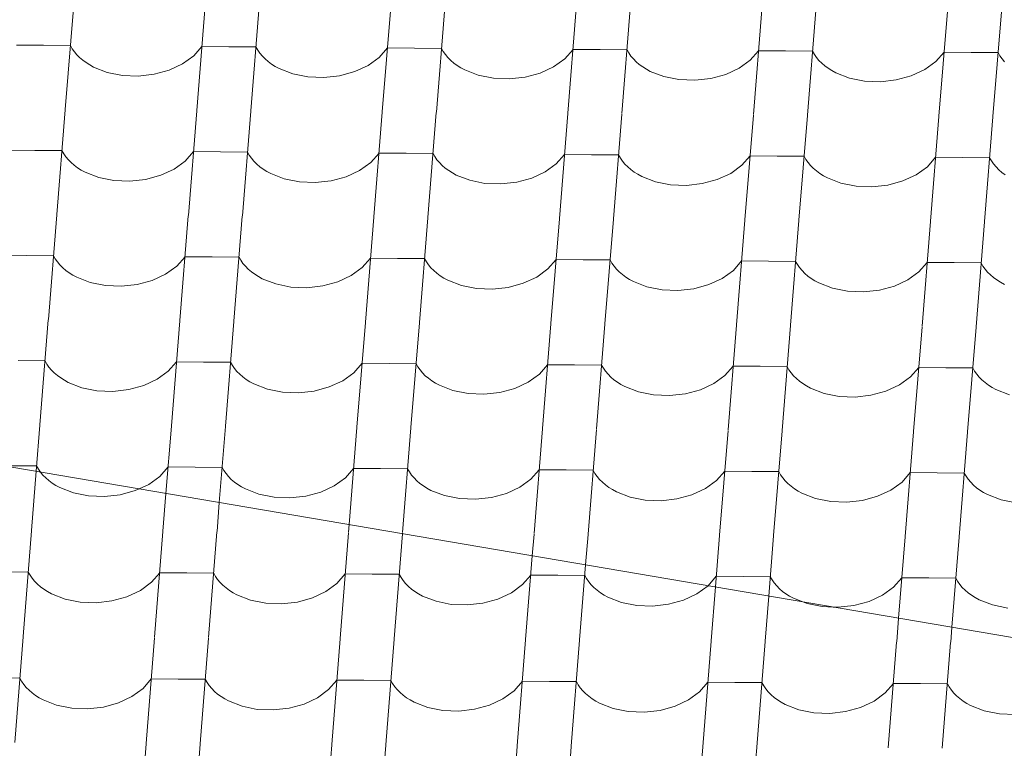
# Model space of a CAD drawing. Header units: millimetres. Extents: x -124639 to 133188, y -48358 to 76648.
# Tile 31 of 49: x 5947 to 6820, y 7769 to 8416. Entities that reach past the tile are written whole.
import ezdxf

# ---------------------------------------------------------------- set-up
doc = ezdxf.new("R2010")
doc.units = ezdxf.units.MM
doc.header["$MEASUREMENT"] = 0
doc.layers.add('Konstrukce - střechy a skořepiny', color=7, linetype='Continuous')
doc.layers.add('Výplně - Povrchové', color=7, linetype='Continuous')

# ---------------------------------------------------------------- blocks, each defined once
blk = doc.blocks.new('*X2')
at = {"layer": 'Výplně - Povrchové', "color": 7, "linetype": 'Continuous', "lineweight": 13}
for p, q in [((5994.49, 8429.22), (5987.02, 8336.28)), ((6111.2, 8428.33), (6103.73, 8335.38)), ((6159.14, 8427.96), (6151.66, 8335.02)), ((6275.85, 8427.07), (6268.37, 8334.12)), ((6323.78, 8426.7), (6316.3, 8333.75)), ((6440.49, 8425.8), (6433.02, 8332.86)), ((6488.42, 8425.44), (6480.95, 8332.49)), ((6605.14, 8424.54), (6597.66, 8331.6)), ((6653.07, 8424.18), (6645.59, 8331.23)), ((6769.78, 8423.28), (6762.31, 8330.34)), ((6817.71, 8422.91), (6810.24, 8329.97)), ((5967.61, 8393.14), (5943.64, 8393.33)), ((5991.57, 8392.96), (5967.61, 8393.14)), ((5991.57, 8392.96), (5993.17, 8390.15)), ((5993.17, 8390.15), (5995.07, 8387.42)), ((6100.96, 8383.71), (6108.29, 8392.07)), ((6132.25, 8391.88), (6108.29, 8392.07)), ((6156.22, 8391.7), (6132.25, 8391.88)), ((6156.22, 8391.7), (6157.81, 8388.88)), ((6157.81, 8388.88), (6159.71, 8386.16)), ((6265.6, 8382.44), (6272.93, 8390.8)), ((6296.9, 8390.62), (6272.93, 8390.8)), ((6320.86, 8390.44), (6296.9, 8390.62)), ((6320.86, 8390.44), (6322.46, 8387.62)), ((6430.25, 8381.18), (6437.58, 8389.54)), ((6461.54, 8389.36), (6437.58, 8389.54)), ((6485.51, 8389.18), (6461.54, 8389.36)), ((6485.51, 8389.18), (6487.1, 8386.36)), ((6594.89, 8379.92), (6602.22, 8388.28)), ((6626.19, 8388.1), (6602.22, 8388.28)), ((6650.15, 8387.91), (6626.19, 8388.1)), ((6650.15, 8387.91), (6651.75, 8385.1)), ((5995.07, 8387.42), (5997.26, 8384.81)), ((5997.26, 8384.81), (5999.74, 8382.32)), ((5999.74, 8382.32), (6002.48, 8379.96)), ((6002.48, 8379.96), (6005.49, 8377.75)), ((6091.09, 8376.58), (6100.96, 8383.71)), ((6159.71, 8386.16), (6161.91, 8383.55)), ((6161.91, 8383.55), (6164.38, 8381.06)), ((6164.38, 8381.06), (6167.13, 8378.7)), ((6255.73, 8375.32), (6265.6, 8382.44)), ((6322.46, 8387.62), (6324.36, 8384.9)), ((6324.36, 8384.9), (6326.55, 8382.29)), ((6326.55, 8382.29), (6329.03, 8379.8)), ((6329.03, 8379.8), (6331.77, 8377.44)), ((6420.38, 8374.06), (6430.25, 8381.18)), ((6487.1, 8386.36), (6489, 8383.64)), ((6489, 8383.64), (6491.2, 8381.03)), ((6491.2, 8381.03), (6493.67, 8378.54)), ((6585.02, 8372.8), (6594.89, 8379.92)), ((6651.75, 8385.1), (6653.65, 8382.38)), ((6653.65, 8382.38), (6655.84, 8379.77)), ((6655.84, 8379.77), (6658.32, 8377.27)), ((6759.54, 8378.66), (6766.87, 8387.02)), ((6790.83, 8386.84), (6766.87, 8387.02)), ((6814.8, 8386.65), (6790.83, 8386.84)), ((6814.8, 8386.65), (6816.39, 8383.84)), ((6816.39, 8383.84), (6818.29, 8381.12)), ((6818.29, 8381.12), (6820.49, 8378.5)), ((6005.49, 8377.75), (6008.73, 8375.7)), ((6008.73, 8375.7), (6012.19, 8373.82)), ((6012.19, 8373.82), (6024.24, 8369.14)), ((6065.85, 8367.43), (6079.18, 8371.07)), ((6079.18, 8371.07), (6091.09, 8376.58)), ((6167.13, 8378.7), (6170.13, 8376.49)), ((6170.13, 8376.49), (6173.37, 8374.44)), ((6173.37, 8374.44), (6176.84, 8372.56)), ((6176.84, 8372.56), (6188.89, 8367.88)), ((6243.83, 8369.8), (6255.73, 8375.32)), ((6331.77, 8377.44), (6334.78, 8375.23)), ((6334.78, 8375.23), (6338.02, 8373.18)), ((6338.02, 8373.18), (6341.48, 8371.3)), ((6341.48, 8371.3), (6353.53, 8366.62)), ((6408.47, 8368.54), (6420.38, 8374.06)), ((6493.67, 8378.54), (6496.42, 8376.18)), ((6496.42, 8376.18), (6499.42, 8373.97)), ((6499.42, 8373.97), (6502.66, 8371.92)), ((6502.66, 8371.92), (6506.13, 8370.04)), ((6573.12, 8367.28), (6585.02, 8372.8)), ((6658.32, 8377.27), (6661.06, 8374.92)), ((6661.06, 8374.92), (6664.07, 8372.71)), ((6664.07, 8372.71), (6667.31, 8370.66)), ((6667.31, 8370.66), (6670.77, 8368.78)), ((6737.76, 8366.02), (6749.67, 8371.54)), ((6749.67, 8371.54), (6759.54, 8378.66)), ((6024.24, 8369.14), (6037.66, 8366.44)), ((6037.66, 8366.44), (6051.77, 8365.86)), ((6051.77, 8365.86), (6065.85, 8367.43)), ((6188.89, 8367.88), (6202.31, 8365.18)), ((6202.31, 8365.18), (6216.42, 8364.6)), ((6216.42, 8364.6), (6230.5, 8366.17)), ((6230.5, 8366.17), (6243.83, 8369.8)), ((6353.53, 8366.62), (6366.95, 8363.92)), ((6366.95, 8363.92), (6381.06, 8363.34)), ((6381.06, 8363.34), (6395.14, 8364.91)), ((6395.14, 8364.91), (6408.47, 8368.54)), ((6506.13, 8370.04), (6518.18, 8365.36)), ((6518.18, 8365.36), (6531.6, 8362.66)), ((6531.6, 8362.66), (6545.71, 8362.08)), ((6545.71, 8362.08), (6559.79, 8363.64)), ((6559.79, 8363.64), (6573.12, 8367.28)), ((6670.77, 8368.78), (6682.82, 8364.1)), ((6682.82, 8364.1), (6696.24, 8361.4)), ((6710.35, 8360.82), (6724.43, 8362.38)), ((6724.43, 8362.38), (6737.76, 8366.02)), ((6696.24, 8361.4), (6710.35, 8360.82)), ((5986.99, 8335.94), (5979.51, 8243)), ((6103.7, 8335.05), (6096.23, 8242.1)), ((6151.63, 8334.68), (6144.16, 8241.73)), ((6268.35, 8333.79), (6260.87, 8240.84)), ((6316.28, 8333.42), (6308.8, 8240.47)), ((6432.99, 8332.52), (6425.52, 8239.58)), ((6480.92, 8332.16), (6473.45, 8239.21)), ((6597.64, 8331.26), (6590.16, 8238.32)), ((6645.57, 8330.89), (6638.09, 8237.95)), ((6762.28, 8330), (6754.81, 8237.06)), ((6810.21, 8329.63), (6802.74, 8236.69)), ((5960.11, 8299.86), (5936.14, 8300.05)), ((5984.07, 8299.68), (5960.11, 8299.86)), ((5984.07, 8299.68), (5985.67, 8296.86)), ((5985.67, 8296.86), (5987.57, 8294.14)), ((5987.57, 8294.14), (5989.76, 8291.53)), ((6093.45, 8290.43), (6100.78, 8298.78)), ((6124.75, 8298.6), (6100.78, 8298.78)), ((6148.72, 8298.42), (6124.75, 8298.6)), ((6148.72, 8298.42), (6150.31, 8295.6)), ((6150.31, 8295.6), (6152.21, 8292.88)), ((6152.21, 8292.88), (6154.4, 8290.27)), ((6258.1, 8289.16), (6265.43, 8297.52)), ((6289.4, 8297.34), (6265.43, 8297.52)), ((6313.36, 8297.16), (6289.4, 8297.34)), ((6313.36, 8297.16), (6314.96, 8294.34)), ((6314.96, 8294.34), (6316.86, 8291.62)), ((6422.74, 8287.9), (6430.07, 8296.26)), ((6454.04, 8296.08), (6430.07, 8296.26)), ((6478.01, 8295.89), (6454.04, 8296.08)), ((6478.01, 8295.89), (6479.6, 8293.08)), ((6479.6, 8293.08), (6481.5, 8290.36)), ((6587.39, 8286.64), (6594.72, 8295)), ((6618.69, 8294.82), (6594.72, 8295)), ((6642.65, 8294.63), (6618.69, 8294.82)), ((6642.65, 8294.63), (6644.25, 8291.82)), ((6644.25, 8291.82), (6646.15, 8289.1)), ((6752.03, 8285.38), (6759.36, 8293.74)), ((6783.33, 8293.55), (6759.36, 8293.74)), ((6807.3, 8293.37), (6783.33, 8293.55)), ((6807.3, 8293.37), (6808.89, 8290.56)), ((5989.76, 8291.53), (5992.24, 8289.04)), ((5992.24, 8289.04), (5994.98, 8286.68)), ((5994.98, 8286.68), (5997.98, 8284.47)), ((5997.98, 8284.47), (6001.23, 8282.42)), ((6071.68, 8277.78), (6083.59, 8283.3)), ((6083.59, 8283.3), (6093.45, 8290.43)), ((6154.4, 8290.27), (6156.88, 8287.78)), ((6156.88, 8287.78), (6159.63, 8285.42)), ((6159.63, 8285.42), (6162.63, 8283.21)), ((6162.63, 8283.21), (6165.87, 8281.16)), ((6248.23, 8282.04), (6258.1, 8289.16)), ((6316.86, 8291.62), (6319.05, 8289.01)), ((6319.05, 8289.01), (6321.53, 8286.52)), ((6321.53, 8286.52), (6324.27, 8284.16)), ((6324.27, 8284.16), (6327.27, 8281.95)), ((6412.88, 8280.78), (6422.74, 8287.9)), ((6481.5, 8290.36), (6483.69, 8287.75)), ((6483.69, 8287.75), (6486.17, 8285.25)), ((6486.17, 8285.25), (6488.92, 8282.9)), ((6577.52, 8279.52), (6587.39, 8286.64)), ((6646.15, 8289.1), (6648.34, 8286.48)), ((6648.34, 8286.48), (6650.82, 8283.99)), ((6650.82, 8283.99), (6653.56, 8281.64)), ((6742.17, 8278.26), (6752.03, 8285.38)), ((6808.89, 8290.56), (6810.79, 8287.84)), ((6810.79, 8287.84), (6812.98, 8285.22)), ((6812.98, 8285.22), (6815.46, 8282.73)), ((6001.23, 8282.42), (6004.69, 8280.54)), ((6004.69, 8280.54), (6016.74, 8275.86)), ((6016.74, 8275.86), (6030.16, 8273.16)), ((6058.35, 8274.15), (6071.68, 8277.78)), ((6165.87, 8281.16), (6169.34, 8279.28)), ((6169.34, 8279.28), (6181.38, 8274.6)), ((6181.38, 8274.6), (6194.81, 8271.9)), ((6223, 8272.89), (6236.33, 8276.52)), ((6236.33, 8276.52), (6248.23, 8282.04)), ((6327.27, 8281.95), (6330.52, 8279.9)), ((6330.52, 8279.9), (6333.98, 8278.02)), ((6333.98, 8278.02), (6346.03, 8273.34)), ((6387.64, 8271.63), (6400.97, 8275.26)), ((6400.97, 8275.26), (6412.88, 8280.78)), ((6488.92, 8282.9), (6491.92, 8280.69)), ((6491.92, 8280.69), (6495.16, 8278.64)), ((6495.16, 8278.64), (6498.63, 8276.76)), ((6498.63, 8276.76), (6510.67, 8272.08)), ((6565.62, 8274), (6577.52, 8279.52)), ((6653.56, 8281.64), (6656.56, 8279.43)), ((6656.56, 8279.43), (6659.81, 8277.38)), ((6659.81, 8277.38), (6663.27, 8275.5)), ((6663.27, 8275.5), (6675.32, 8270.81)), ((6730.26, 8272.74), (6742.17, 8278.26)), ((6815.46, 8282.73), (6818.21, 8280.38)), ((6818.21, 8280.38), (6821.21, 8278.17)), ((6030.16, 8273.16), (6044.27, 8272.58)), ((6044.27, 8272.58), (6058.35, 8274.15)), ((6194.81, 8271.9), (6208.92, 8271.32)), ((6208.92, 8271.32), (6223, 8272.89)), ((6346.03, 8273.34), (6359.45, 8270.64)), ((6359.45, 8270.64), (6373.56, 8270.06)), ((6373.56, 8270.06), (6387.64, 8271.63)), ((6510.67, 8272.08), (6524.1, 8269.38)), ((6524.1, 8269.38), (6538.21, 8268.8)), ((6538.21, 8268.8), (6552.29, 8270.36)), ((6552.29, 8270.36), (6565.62, 8274)), ((6675.32, 8270.81), (6688.74, 8268.12)), ((6688.74, 8268.12), (6702.85, 8267.53)), ((6702.85, 8267.53), (6716.93, 8269.1)), ((6716.93, 8269.1), (6730.26, 8272.74)), ((5979.49, 8242.66), (5972.01, 8149.71)), ((6096.2, 8241.77), (6088.72, 8148.82)), ((6144.13, 8241.4), (6136.66, 8148.45)), ((6260.84, 8240.5), (6253.37, 8147.56)), ((6308.78, 8240.14), (6301.3, 8147.19)), ((6425.49, 8239.24), (6418.01, 8146.3)), ((6473.42, 8238.88), (6465.95, 8145.93)), ((6590.13, 8237.98), (6582.66, 8145.04)), ((6638.07, 8237.61), (6630.59, 8144.67)), ((6754.78, 8236.72), (6747.3, 8143.77)), ((6802.71, 8236.35), (6795.24, 8143.41)), ((5952.6, 8206.58), (5928.64, 8206.77)), ((5976.57, 8206.4), (5952.6, 8206.58)), ((5976.57, 8206.4), (5978.16, 8203.58)), ((6085.95, 8197.14), (6093.28, 8205.5)), ((6117.25, 8205.32), (6093.28, 8205.5)), ((6141.21, 8205.14), (6117.25, 8205.32)), ((6141.21, 8205.14), (6142.81, 8202.32)), ((5978.16, 8203.58), (5980.06, 8200.86)), ((5980.06, 8200.86), (5982.26, 8198.25)), ((5982.26, 8198.25), (5984.73, 8195.76)), ((5984.73, 8195.76), (5987.48, 8193.4)), ((6076.08, 8190.02), (6085.95, 8197.14)), ((6142.81, 8202.32), (6144.71, 8199.6)), ((6144.71, 8199.6), (6146.9, 8196.99)), ((6146.9, 8196.99), (6149.38, 8194.5)), ((6240.73, 8188.76), (6250.6, 8195.88)), ((6250.6, 8195.88), (6257.93, 8204.24)), ((6281.89, 8204.06), (6257.93, 8204.24)), ((6305.86, 8203.87), (6281.89, 8204.06)), ((6305.86, 8203.87), (6307.45, 8201.06)), ((6307.45, 8201.06), (6309.35, 8198.34)), ((6309.35, 8198.34), (6311.55, 8195.73)), ((6311.55, 8195.73), (6314.02, 8193.24)), ((6415.24, 8194.62), (6422.57, 8202.98)), ((6446.54, 8202.8), (6422.57, 8202.98)), ((6470.5, 8202.61), (6446.54, 8202.8)), ((6470.5, 8202.61), (6472.1, 8199.8)), ((6472.1, 8199.8), (6474, 8197.08)), ((6474, 8197.08), (6476.19, 8194.46)), ((6579.89, 8193.36), (6587.22, 8201.72)), ((6611.18, 8201.54), (6587.22, 8201.72)), ((6635.15, 8201.35), (6611.18, 8201.54)), ((6635.15, 8201.35), (6636.74, 8198.54)), ((6636.74, 8198.54), (6638.64, 8195.82)), ((6638.64, 8195.82), (6640.84, 8193.2)), ((6744.53, 8192.1), (6751.86, 8200.46)), ((6775.83, 8200.27), (6751.86, 8200.46)), ((6799.79, 8200.09), (6775.83, 8200.27)), ((6799.79, 8200.09), (6801.39, 8197.28)), ((6801.39, 8197.28), (6803.29, 8194.55)), ((5987.48, 8193.4), (5990.48, 8191.19)), ((5990.48, 8191.19), (5993.72, 8189.14)), ((5993.72, 8189.14), (5997.19, 8187.26)), ((5997.19, 8187.26), (6009.24, 8182.58)), ((6064.18, 8184.5), (6076.08, 8190.02)), ((6149.38, 8194.5), (6152.13, 8192.14)), ((6152.13, 8192.14), (6155.13, 8189.93)), ((6155.13, 8189.93), (6158.37, 8187.88)), ((6158.37, 8187.88), (6161.83, 8186)), ((6228.83, 8183.24), (6240.73, 8188.76)), ((6314.02, 8193.24), (6316.77, 8190.88)), ((6316.77, 8190.88), (6319.77, 8188.67)), ((6319.77, 8188.67), (6323.01, 8186.62)), ((6393.47, 8181.98), (6405.37, 8187.5)), ((6405.37, 8187.5), (6415.24, 8194.62)), ((6476.19, 8194.46), (6478.67, 8191.97)), ((6478.67, 8191.97), (6481.42, 8189.62)), ((6481.42, 8189.62), (6484.42, 8187.41)), ((6484.42, 8187.41), (6487.66, 8185.36)), ((6570.02, 8186.24), (6579.89, 8193.36)), ((6640.84, 8193.2), (6643.31, 8190.71)), ((6643.31, 8190.71), (6646.06, 8188.36)), ((6646.06, 8188.36), (6649.06, 8186.15)), ((6734.66, 8184.98), (6744.53, 8192.1)), ((6803.29, 8194.55), (6805.48, 8191.94)), ((6805.48, 8191.94), (6807.96, 8189.45)), ((6807.96, 8189.45), (6810.7, 8187.09)), ((6810.7, 8187.09), (6813.71, 8184.88)), ((6009.24, 8182.58), (6022.66, 8179.88)), ((6022.66, 8179.88), (6036.77, 8179.3)), ((6036.77, 8179.3), (6050.85, 8180.87)), ((6050.85, 8180.87), (6064.18, 8184.5)), ((6161.83, 8186), (6173.88, 8181.32)), ((6173.88, 8181.32), (6187.3, 8178.62)), ((6187.3, 8178.62), (6201.41, 8178.04)), ((6201.41, 8178.04), (6215.49, 8179.61)), ((6215.49, 8179.61), (6228.83, 8183.24)), ((6323.01, 8186.62), (6326.48, 8184.74)), ((6326.48, 8184.74), (6338.53, 8180.06)), ((6338.53, 8180.06), (6351.95, 8177.36)), ((6366.06, 8176.78), (6380.14, 8178.34)), ((6380.14, 8178.34), (6393.47, 8181.98)), ((6487.66, 8185.36), (6491.12, 8183.48)), ((6491.12, 8183.48), (6503.17, 8178.8)), ((6503.17, 8178.8), (6516.59, 8176.1)), ((6544.78, 8177.08), (6558.12, 8180.72)), ((6558.12, 8180.72), (6570.02, 8186.24)), ((6649.06, 8186.15), (6652.3, 8184.1)), ((6652.3, 8184.1), (6655.77, 8182.21)), ((6655.77, 8182.21), (6667.82, 8177.53)), ((6709.43, 8175.82), (6722.76, 8179.46)), ((6722.76, 8179.46), (6734.66, 8184.98)), ((6813.71, 8184.88), (6816.95, 8182.83)), ((6816.95, 8182.83), (6820.41, 8180.95)), ((6351.95, 8177.36), (6366.06, 8176.78)), ((6516.59, 8176.1), (6530.7, 8175.52)), ((6530.7, 8175.52), (6544.78, 8177.08)), ((6667.82, 8177.53), (6681.24, 8174.83)), ((6681.24, 8174.83), (6695.35, 8174.25)), ((6695.35, 8174.25), (6709.43, 8175.82)), ((5971.98, 8149.38), (5964.51, 8056.43)), ((6088.7, 8148.49), (6081.22, 8055.54)), ((6136.63, 8148.12), (6129.15, 8055.17)), ((6253.34, 8147.22), (6245.87, 8054.28)), ((6301.27, 8146.86), (6293.8, 8053.91)), ((6417.99, 8145.96), (6410.51, 8053.02)), ((6465.92, 8145.59), (6458.44, 8052.65)), ((6582.63, 8144.7), (6575.16, 8051.75)), ((6630.56, 8144.33), (6623.09, 8051.39)), ((6747.28, 8143.44), (6739.8, 8050.49)), ((6795.21, 8143.07), (6787.73, 8050.13)), ((5969.07, 8113.12), (5945.1, 8113.3)), ((5969.07, 8113.12), (5970.66, 8110.3)), ((5970.66, 8110.3), (5972.56, 8107.58)), ((6078.45, 8103.86), (6085.78, 8112.22)), ((6109.75, 8112.04), (6085.78, 8112.22)), ((6133.71, 8111.86), (6109.75, 8112.04)), ((6133.71, 8111.86), (6135.31, 8109.04)), ((6135.31, 8109.04), (6137.21, 8106.32)), ((6243.1, 8102.6), (6250.43, 8110.96)), ((6274.39, 8110.78), (6250.43, 8110.96)), ((6298.36, 8110.59), (6274.39, 8110.78)), ((6298.36, 8110.59), (6299.95, 8107.78)), ((6407.74, 8101.34), (6415.07, 8109.7)), ((6439.04, 8109.52), (6415.07, 8109.7)), ((6463, 8109.33), (6439.04, 8109.52)), ((6463, 8109.33), (6464.6, 8106.52)), ((6572.38, 8100.08), (6579.71, 8108.44)), ((6603.68, 8108.25), (6579.71, 8108.44)), ((5972.56, 8107.58), (5974.76, 8104.97)), ((5974.76, 8104.97), (5977.23, 8102.48)), ((5977.23, 8102.48), (5979.98, 8100.12)), ((5979.98, 8100.12), (5982.98, 8097.91)), ((6068.58, 8096.74), (6078.45, 8103.86)), ((6137.21, 8106.32), (6139.4, 8103.71)), ((6139.4, 8103.71), (6141.88, 8101.22)), ((6141.88, 8101.22), (6144.62, 8098.86)), ((6233.23, 8095.48), (6243.1, 8102.6)), ((6299.95, 8107.78), (6301.85, 8105.06)), ((6301.85, 8105.06), (6304.04, 8102.45)), ((6304.04, 8102.45), (6306.52, 8099.95)), ((6306.52, 8099.95), (6309.27, 8097.6)), ((6397.87, 8094.22), (6407.74, 8101.34)), ((6464.6, 8106.52), (6466.5, 8103.8)), ((6466.5, 8103.8), (6468.69, 8101.18)), ((6468.69, 8101.18), (6471.17, 8098.69)), ((6562.52, 8092.96), (6572.38, 8100.08)), ((6627.65, 8108.07), (6603.68, 8108.25)), ((6627.65, 8108.07), (6629.24, 8105.26)), ((6629.24, 8105.26), (6631.14, 8102.54)), ((6631.14, 8102.54), (6633.33, 8099.92)), ((6633.33, 8099.92), (6635.81, 8097.43)), ((6737.03, 8098.82), (6744.36, 8107.18)), ((6768.33, 8106.99), (6744.36, 8107.18)), ((6792.29, 8106.81), (6768.33, 8106.99)), ((6792.29, 8106.81), (6793.89, 8103.99)), ((6793.89, 8103.99), (6795.79, 8101.27)), ((6795.79, 8101.27), (6797.98, 8098.66)), ((5982.98, 8097.91), (5986.22, 8095.86)), ((5986.22, 8095.86), (5989.69, 8093.98)), ((5989.69, 8093.98), (6001.74, 8089.3)), ((6043.35, 8087.59), (6056.68, 8091.22)), ((6056.68, 8091.22), (6068.58, 8096.74)), ((6144.62, 8098.86), (6147.63, 8096.65)), ((6147.63, 8096.65), (6150.87, 8094.6)), ((6150.87, 8094.6), (6154.33, 8092.72)), ((6154.33, 8092.72), (6166.38, 8088.04)), ((6221.32, 8089.96), (6233.23, 8095.48)), ((6309.27, 8097.6), (6312.27, 8095.39)), ((6312.27, 8095.39), (6315.51, 8093.34)), ((6315.51, 8093.34), (6318.98, 8091.46)), ((6318.98, 8091.46), (6331.02, 8086.78)), ((6385.97, 8088.7), (6397.87, 8094.22)), ((6471.17, 8098.69), (6473.91, 8096.34)), ((6473.91, 8096.34), (6476.92, 8094.13)), ((6476.92, 8094.13), (6480.16, 8092.08)), ((6480.16, 8092.08), (6483.62, 8090.2)), ((6550.61, 8087.44), (6562.52, 8092.96)), ((6635.81, 8097.43), (6638.56, 8095.07)), ((6638.56, 8095.07), (6641.56, 8092.87)), ((6641.56, 8092.87), (6644.8, 8090.81)), ((6715.26, 8086.18), (6727.16, 8091.7)), ((6727.16, 8091.7), (6737.03, 8098.82)), ((6797.98, 8098.66), (6800.46, 8096.17)), ((6800.46, 8096.17), (6803.2, 8093.81)), ((6803.2, 8093.81), (6806.2, 8091.6)), ((6806.2, 8091.6), (6809.45, 8089.55)), ((6001.74, 8089.3), (6015.16, 8086.6)), ((6015.16, 8086.6), (6029.27, 8086.02)), ((6029.27, 8086.02), (6043.35, 8087.59)), ((6166.38, 8088.04), (6179.8, 8085.34)), ((6179.8, 8085.34), (6193.91, 8084.76)), ((6193.91, 8084.76), (6207.99, 8086.33)), ((6207.99, 8086.33), (6221.32, 8089.96)), ((6331.02, 8086.78), (6344.45, 8084.08)), ((6344.45, 8084.08), (6358.56, 8083.5)), ((6358.56, 8083.5), (6372.64, 8085.06)), ((6372.64, 8085.06), (6385.97, 8088.7)), ((6483.62, 8090.2), (6495.67, 8085.51)), ((6495.67, 8085.51), (6509.09, 8082.81)), ((6509.09, 8082.81), (6523.2, 8082.23)), ((6523.2, 8082.23), (6537.28, 8083.8)), ((6537.28, 8083.8), (6550.61, 8087.44)), ((6644.8, 8090.81), (6648.27, 8088.93)), ((6648.27, 8088.93), (6660.31, 8084.25)), ((6660.31, 8084.25), (6673.74, 8081.55)), ((6687.85, 8080.97), (6701.93, 8082.54)), ((6701.93, 8082.54), (6715.26, 8086.18)), ((6809.45, 8089.55), (6812.91, 8087.67)), ((6812.91, 8087.67), (6824.96, 8082.99)), ((6673.74, 8081.55), (6687.85, 8080.97)), ((5964.48, 8056.1), (5961.18, 8015.08)), ((6081.19, 8055.2), (6076.39, 7995.46)), ((6129.13, 8054.84), (6123.7, 7987.4)), ((6245.84, 8053.94), (6238.91, 7967.77)), ((6293.77, 8053.58), (6286.3, 7960.63)), ((6410.48, 8052.68), (6403.01, 7959.74)), ((6458.42, 8052.31), (6450.94, 7959.37)), ((6575.13, 8051.42), (6567.65, 7958.47)), ((6623.06, 8051.05), (6615.59, 7958.11)), ((6739.77, 8050.16), (6732.3, 7957.21)), ((6787.71, 8049.79), (6780.23, 7956.85)), ((5961.57, 8019.84), (5937.6, 8020.02)), ((5961.57, 8019.84), (5963.16, 8017.02)), ((5963.16, 8017.02), (5964.96, 8014.44)), ((6070.95, 8010.58), (6078.28, 8018.94)), ((6102.24, 8018.76), (6078.28, 8018.94)), ((6126.21, 8018.57), (6102.24, 8018.76)), ((6126.21, 8018.57), (6127.8, 8015.76)), ((6127.8, 8015.76), (6129.7, 8013.04)), ((6129.7, 8013.04), (6131.9, 8010.43)), ((6235.59, 8009.32), (6242.92, 8017.68)), ((6266.89, 8017.5), (6242.92, 8017.68)), ((6290.85, 8017.31), (6266.89, 8017.5)), ((6290.85, 8017.31), (6292.45, 8014.5)), ((6292.45, 8014.5), (6294.35, 8011.78)), ((6400.24, 8008.06), (6407.57, 8016.42)), ((6431.53, 8016.24), (6407.57, 8016.42)), ((6455.5, 8016.05), (6431.53, 8016.24)), ((6455.5, 8016.05), (6457.09, 8013.24)), ((6457.09, 8013.24), (6458.99, 8010.52)), ((6564.88, 8006.8), (6572.21, 8015.16)), ((6596.18, 8014.97), (6572.21, 8015.16)), ((6620.14, 8014.79), (6596.18, 8014.97)), ((6620.14, 8014.79), (6621.74, 8011.98)), ((6729.53, 8005.54), (6736.86, 8013.9)), ((6760.82, 8013.71), (6736.86, 8013.9)), ((6784.79, 8013.53), (6760.82, 8013.71)), ((6784.79, 8013.53), (6786.38, 8010.71)), ((6052.57, 7999.52), (6061.08, 8003.46)), ((6061.08, 8003.46), (6070.95, 8010.58)), ((6131.9, 8010.43), (6134.37, 8007.94)), ((6134.37, 8007.94), (6137.12, 8005.58)), ((6137.12, 8005.58), (6140.12, 8003.37)), ((6225.72, 8002.2), (6235.59, 8009.32)), ((6294.35, 8011.78), (6296.54, 8009.16)), ((6296.54, 8009.16), (6299.02, 8006.67)), ((6299.02, 8006.67), (6301.77, 8004.32)), ((6301.77, 8004.32), (6304.77, 8002.11)), ((6390.37, 8000.94), (6400.24, 8008.06)), ((6458.99, 8010.52), (6461.19, 8007.9)), ((6461.19, 8007.9), (6463.66, 8005.41)), ((6463.66, 8005.41), (6466.41, 8003.06)), ((6555.01, 7999.68), (6564.88, 8006.8)), ((6621.74, 8011.98), (6623.64, 8009.25)), ((6623.64, 8009.25), (6625.83, 8006.64)), ((6625.83, 8006.64), (6628.31, 8004.15)), ((6628.31, 8004.15), (6631.06, 8001.79)), ((6719.66, 7998.42), (6729.53, 8005.54)), ((6786.38, 8010.71), (6788.28, 8007.99)), ((6788.28, 8007.99), (6790.48, 8005.38)), ((6790.48, 8005.38), (6792.95, 8002.89)), ((6140.12, 8003.37), (6143.37, 8001.32)), ((6143.37, 8001.32), (6146.83, 7999.44)), ((6146.83, 7999.44), (6158.88, 7994.76)), ((6158.88, 7994.76), (6172.3, 7992.06)), ((6200.49, 7993.04), (6213.82, 7996.68)), ((6213.82, 7996.68), (6225.72, 8002.2)), ((6304.77, 8002.11), (6308.01, 8000.06)), ((6308.01, 8000.06), (6311.47, 7998.18)), ((6311.47, 7998.18), (6323.52, 7993.5)), ((6365.13, 7991.78), (6378.47, 7995.42)), ((6378.47, 7995.42), (6390.37, 8000.94)), ((6466.41, 8003.06), (6469.41, 8000.85)), ((6469.41, 8000.85), (6472.65, 7998.8)), ((6472.65, 7998.8), (6476.12, 7996.91)), ((6476.12, 7996.91), (6488.17, 7992.23)), ((6543.11, 7994.16), (6555.01, 7999.68)), ((6631.06, 8001.79), (6634.06, 7999.58)), ((6634.06, 7999.58), (6637.3, 7997.53)), ((6637.3, 7997.53), (6640.76, 7995.65)), ((6640.76, 7995.65), (6652.81, 7990.97)), ((6707.76, 7992.9), (6719.66, 7998.42)), ((6792.95, 8002.89), (6795.7, 8000.53)), ((6795.7, 8000.53), (6798.7, 7998.32)), ((6798.7, 7998.32), (6801.94, 7996.27)), ((6801.94, 7996.27), (6805.41, 7994.39)), ((6172.3, 7992.06), (6186.41, 7991.48)), ((6186.41, 7991.48), (6200.49, 7993.04)), ((6323.52, 7993.5), (6336.94, 7990.8)), ((6336.94, 7990.8), (6351.05, 7990.21)), ((6351.05, 7990.21), (6365.13, 7991.78)), ((6488.17, 7992.23), (6501.59, 7989.53)), ((6501.59, 7989.53), (6515.7, 7988.95)), ((6515.7, 7988.95), (6529.78, 7990.52)), ((6529.78, 7990.52), (6543.11, 7994.16)), ((6652.81, 7990.97), (6666.23, 7988.27)), ((6666.23, 7988.27), (6680.34, 7987.69)), ((6680.34, 7987.69), (6694.42, 7989.26)), ((6694.42, 7989.26), (6707.76, 7992.9)), ((6805.41, 7994.39), (6817.46, 7989.71)), ((6817.46, 7989.71), (6830.88, 7987.01)), ((6286.27, 7960.29), (6286.22, 7959.71)), ((6402.98, 7959.4), (6401.43, 7940.09)), ((6450.91, 7959.03), (6448.74, 7932.03)), ((6567.63, 7958.14), (6563.95, 7912.4)), ((6615.56, 7957.77), (6611.26, 7904.34)), ((6732.27, 7956.88), (6726.47, 7884.71)), ((6780.2, 7956.51), (6773.78, 7876.65)), ((6564.71, 7921.88), (6557.38, 7913.52)), ((6588.68, 7921.69), (6564.71, 7921.88)), ((6612.64, 7921.51), (6588.68, 7921.69)), ((6612.64, 7921.51), (6614.24, 7918.69)), ((6614.24, 7918.69), (6616.14, 7915.97)), ((6722.03, 7912.26), (6729.36, 7920.61)), ((6753.32, 7920.43), (6729.36, 7920.61)), ((6777.29, 7920.25), (6753.32, 7920.43)), ((6777.29, 7920.25), (6778.88, 7917.43)), ((6778.88, 7917.43), (6780.78, 7914.71)), ((6616.14, 7915.97), (6618.33, 7913.36)), ((6618.33, 7913.36), (6620.81, 7910.87)), ((6620.81, 7910.87), (6623.55, 7908.51)), ((6623.55, 7908.51), (6626.56, 7906.3)), ((6712.16, 7905.13), (6722.03, 7912.26)), ((6780.78, 7914.71), (6782.98, 7912.1)), ((6782.98, 7912.1), (6785.45, 7909.61)), ((6785.45, 7909.61), (6788.2, 7907.25)), ((6626.56, 7906.3), (6629.8, 7904.25)), ((6629.8, 7904.25), (6633.26, 7902.37)), ((6633.26, 7902.37), (6641.42, 7899.2)), ((6686.92, 7895.98), (6700.25, 7899.61)), ((6700.25, 7899.61), (6712.16, 7905.13)), ((6788.2, 7907.25), (6791.2, 7905.04)), ((6791.2, 7905.04), (6794.44, 7902.99)), ((6794.44, 7902.99), (6797.91, 7901.11)), ((6797.91, 7901.11), (6809.96, 7896.43)), ((6668.5, 7894.59), (6672.84, 7894.41)), ((6672.84, 7894.41), (6686.92, 7895.98)), ((6809.96, 7896.43), (6823.38, 7893.73))]:
    blk.add_line(p, q, dxfattribs=at)
blk = doc.blocks.new('výplň_1_1', base_point=(0, 0))
at = {"layer": 'Výplně - Povrchové', "color": 7, "linetype": 'Continuous', "lineweight": 13}
blk.add_blockref('*X2', (0, 0), dxfattribs=at)
blk = doc.blocks.new('*X4')
at = {"layer": 'Výplně - Povrchové', "color": 7, "linetype": 'Continuous', "lineweight": 13}
for p, q in [((5961.18, 8015.08), (5957.04, 7962.65)), ((5964.96, 8014.44), (5965.06, 8014.3)), ((5965.06, 8014.3), (5967.25, 8011.67)), ((5967.25, 8011.67), (5969.73, 8009.15)), ((5969.73, 8009.15), (5972.48, 8006.78)), ((5972.48, 8006.78), (5975.48, 8004.55)), ((5975.48, 8004.55), (5978.73, 8002.49)), ((5978.73, 8002.49), (5982.19, 8000.6)), ((5982.19, 8000.6), (5994.24, 7995.89)), ((5994.24, 7995.89), (6007.66, 7993.19)), ((6035.85, 7994.23), (6049.18, 7997.92)), ((6049.18, 7997.92), (6052.57, 7999.52)), ((6076.39, 7995.46), (6073.74, 7961.94)), ((6007.66, 7993.19), (6021.77, 7992.62)), ((6021.77, 7992.62), (6035.85, 7994.23)), ((6123.7, 7987.4), (6121.67, 7961.65)), ((5957.01, 7962.31), (5949.6, 7868.47)), ((6073.71, 7961.6), (6066.3, 7867.76)), ((6121.64, 7961.31), (6114.22, 7867.47)), ((6238.34, 7960.59), (6230.93, 7866.75)), ((6238.91, 7967.77), (6238.37, 7960.93)), ((6286.22, 7959.71), (6278.85, 7866.46)), ((6401.43, 7940.09), (6395.55, 7865.75)), ((5954.12, 7925.7), (5930.16, 7925.85)), ((5954.12, 7925.7), (5955.72, 7922.86)), ((6063.5, 7916.54), (6070.82, 7924.99)), ((6094.78, 7924.84), (6070.82, 7924.99)), ((6118.75, 7924.7), (6094.78, 7924.84)), ((6448.74, 7932.03), (6443.48, 7865.45)), ((5955.72, 7922.86), (5957.62, 7920.12)), ((5957.62, 7920.12), (5959.81, 7917.49)), ((5959.81, 7917.49), (5962.29, 7914.98)), ((6053.63, 7909.33), (6063.5, 7916.54)), ((6118.75, 7924.7), (6120.34, 7921.86)), ((6120.34, 7921.86), (6122.24, 7919.11)), ((6122.24, 7919.11), (6124.44, 7916.48)), ((6124.44, 7916.48), (6126.92, 7913.97)), ((6228.12, 7915.53), (6235.45, 7923.98)), ((6259.41, 7923.84), (6235.45, 7923.98)), ((6283.38, 7923.69), (6259.41, 7923.84)), ((6283.38, 7923.69), (6284.97, 7920.85)), ((6284.97, 7920.85), (6286.87, 7918.11)), ((6286.87, 7918.11), (6289.07, 7915.47)), ((6392.75, 7914.52), (6400.08, 7922.97)), ((6424.04, 7922.83), (6400.08, 7922.97)), ((6448, 7922.68), (6424.04, 7922.83)), ((6448, 7922.68), (6449.6, 7919.84)), ((6449.6, 7919.84), (6451.5, 7917.1)), ((6451.5, 7917.1), (6453.7, 7914.46)), ((5962.29, 7914.98), (5965.04, 7912.6)), ((5965.04, 7912.6), (5968.04, 7910.38)), ((5968.04, 7910.38), (5971.28, 7908.31)), ((5971.28, 7908.31), (5974.75, 7906.42)), ((6041.73, 7903.74), (6053.63, 7909.33)), ((6126.92, 7913.97), (6129.67, 7911.59)), ((6129.67, 7911.59), (6132.67, 7909.37)), ((6132.67, 7909.37), (6135.91, 7907.3)), ((6206.36, 7902.74), (6218.26, 7908.33)), ((6218.26, 7908.33), (6228.12, 7915.53)), ((6289.07, 7915.47), (6291.55, 7912.96)), ((6291.55, 7912.96), (6294.29, 7910.59)), ((6294.29, 7910.59), (6297.3, 7908.36)), ((6297.3, 7908.36), (6300.54, 7906.3)), ((6382.89, 7907.32), (6392.75, 7914.52)), ((6453.7, 7914.46), (6456.17, 7911.95)), ((6456.17, 7911.95), (6458.92, 7909.58)), ((6458.92, 7909.58), (6461.92, 7907.35)), ((6461.92, 7907.35), (6465.17, 7905.29)), ((6547.52, 7906.31), (6557.38, 7913.52)), ((6563.95, 7912.4), (6560.18, 7864.74)), ((5974.75, 7906.42), (5986.8, 7901.71)), ((5986.8, 7901.71), (6000.22, 7899.01)), ((6000.22, 7899.01), (6014.33, 7898.44)), ((6014.33, 7898.44), (6028.41, 7900.05)), ((6028.41, 7900.05), (6041.73, 7903.74)), ((6135.91, 7907.3), (6139.38, 7905.41)), ((6139.38, 7905.41), (6151.43, 7900.7)), ((6151.43, 7900.7), (6164.85, 7898)), ((6178.96, 7897.44), (6193.03, 7899.04)), ((6193.03, 7899.04), (6206.36, 7902.74)), ((6300.54, 7906.3), (6304, 7904.4)), ((6304, 7904.4), (6316.05, 7899.7)), ((6316.05, 7899.7), (6329.48, 7896.99)), ((6357.66, 7898.04), (6370.99, 7901.73)), ((6370.99, 7901.73), (6382.89, 7907.32)), ((6465.17, 7905.29), (6468.63, 7903.4)), ((6468.63, 7903.4), (6480.68, 7898.69)), ((6480.68, 7898.69), (6494.1, 7895.99)), ((6522.29, 7897.03), (6535.62, 7900.72)), ((6535.62, 7900.72), (6547.52, 7906.31)), ((6611.26, 7904.34), (6608.11, 7864.45)), ((6641.42, 7899.2), (6645.31, 7897.68)), ((6164.85, 7898), (6178.96, 7897.44)), ((6329.48, 7896.99), (6343.59, 7896.43)), ((6343.59, 7896.43), (6357.66, 7898.04)), ((6494.1, 7895.99), (6508.21, 7895.42)), ((6508.21, 7895.42), (6522.29, 7897.03)), ((6645.31, 7897.68), (6658.73, 7894.98)), ((6658.73, 7894.98), (6668.5, 7894.59)), ((6726.47, 7884.71), (6724.81, 7863.73)), ((6773.78, 7876.65), (6772.74, 7863.44)), ((5949.57, 7868.14), (5942.15, 7774.29)), ((6066.27, 7867.42), (6058.85, 7773.58)), ((6114.2, 7867.13), (6106.78, 7773.29)), ((6230.9, 7866.41), (6223.48, 7772.57)), ((6278.83, 7866.12), (6271.41, 7772.28)), ((6395.53, 7865.41), (6388.11, 7771.57)), ((6443.45, 7865.11), (6436.04, 7771.27)), ((6560.15, 7864.4), (6552.74, 7770.56)), ((6608.08, 7864.11), (6600.67, 7770.27)), ((6724.78, 7863.39), (6717.37, 7769.55)), ((6772.71, 7863.1), (6765.29, 7769.26)), ((5946.68, 7831.52), (5922.71, 7831.67)), ((5946.68, 7831.52), (5948.27, 7828.69)), ((6056.05, 7822.36), (6063.38, 7830.81)), ((6087.34, 7830.66), (6063.38, 7830.81)), ((6111.3, 7830.52), (6087.34, 7830.66)), ((6111.3, 7830.52), (6112.9, 7827.68)), ((6220.68, 7821.35), (6228, 7829.8)), ((6251.97, 7829.66), (6228, 7829.8)), ((6275.93, 7829.51), (6251.97, 7829.66)), ((6275.93, 7829.51), (6277.53, 7826.67)), ((6385.31, 7820.34), (6392.63, 7828.8)), ((6416.6, 7828.65), (6392.63, 7828.8)), ((5948.27, 7828.69), (5950.17, 7825.94)), ((5950.17, 7825.94), (5952.37, 7823.31)), ((5952.37, 7823.31), (5954.85, 7820.8)), ((5954.85, 7820.8), (5957.59, 7818.42)), ((6046.19, 7815.15), (6056.05, 7822.36)), ((6112.9, 7827.68), (6114.8, 7824.93)), ((6114.8, 7824.93), (6117, 7822.3)), ((6117, 7822.3), (6119.47, 7819.79)), ((6210.82, 7814.15), (6220.68, 7821.35)), ((6277.53, 7826.67), (6279.43, 7823.93)), ((6279.43, 7823.93), (6281.62, 7821.29)), ((6281.62, 7821.29), (6284.1, 7818.78)), ((6375.45, 7813.14), (6385.31, 7820.34)), ((6440.56, 7828.5), (6416.6, 7828.65)), ((6440.56, 7828.5), (6442.16, 7825.66)), ((6442.16, 7825.66), (6444.06, 7822.92)), ((6444.06, 7822.92), (6446.25, 7820.29)), ((6446.25, 7820.29), (6448.73, 7817.77)), ((6549.94, 7819.34), (6557.26, 7827.79)), ((6581.22, 7827.64), (6557.26, 7827.79)), ((6605.19, 7827.5), (6581.22, 7827.64)), ((6605.19, 7827.5), (6606.78, 7824.66)), ((6606.78, 7824.66), (6608.69, 7821.91)), ((6608.69, 7821.91), (6610.88, 7819.28)), ((6714.57, 7818.33), (6721.89, 7826.78)), ((6745.85, 7826.63), (6721.89, 7826.78)), ((6769.82, 7826.49), (6745.85, 7826.63)), ((6769.82, 7826.49), (6771.41, 7823.65)), ((6771.41, 7823.65), (6773.31, 7820.91)), ((6773.31, 7820.91), (6775.51, 7818.27)), ((5957.59, 7818.42), (5960.6, 7816.2)), ((5960.6, 7816.2), (5963.84, 7814.13)), ((5963.84, 7814.13), (5967.3, 7812.24)), ((5967.3, 7812.24), (5979.35, 7807.53)), ((6034.29, 7809.56), (6046.19, 7815.15)), ((6119.47, 7819.79), (6122.22, 7817.41)), ((6122.22, 7817.41), (6125.22, 7815.19)), ((6125.22, 7815.19), (6128.47, 7813.12)), ((6128.47, 7813.12), (6131.93, 7811.23)), ((6198.92, 7808.56), (6210.82, 7814.15)), ((6284.1, 7818.78), (6286.85, 7816.41)), ((6286.85, 7816.41), (6289.85, 7814.18)), ((6289.85, 7814.18), (6293.1, 7812.12)), ((6293.1, 7812.12), (6296.56, 7810.22)), ((6363.55, 7807.55), (6375.45, 7813.14)), ((6448.73, 7817.77), (6451.48, 7815.4)), ((6451.48, 7815.4), (6454.48, 7813.18)), ((6454.48, 7813.18), (6457.72, 7811.11)), ((6528.18, 7806.54), (6540.07, 7812.13)), ((6540.07, 7812.13), (6549.94, 7819.34)), ((6610.88, 7819.28), (6613.36, 7816.77)), ((6613.36, 7816.77), (6616.11, 7814.39)), ((6616.11, 7814.39), (6619.11, 7812.17)), ((6619.11, 7812.17), (6622.35, 7810.1)), ((6704.7, 7811.13), (6714.57, 7818.33)), ((6775.51, 7818.27), (6777.99, 7815.76)), ((6777.99, 7815.76), (6780.73, 7813.39)), ((6780.73, 7813.39), (6783.74, 7811.16)), ((5979.35, 7807.53), (5992.78, 7804.83)), ((5992.78, 7804.83), (6006.89, 7804.27)), ((6006.89, 7804.27), (6020.96, 7805.87)), ((6020.96, 7805.87), (6034.29, 7809.56)), ((6131.93, 7811.23), (6143.98, 7806.53)), ((6143.98, 7806.53), (6157.4, 7803.82)), ((6157.4, 7803.82), (6171.51, 7803.26)), ((6171.51, 7803.26), (6185.59, 7804.86)), ((6185.59, 7804.86), (6198.92, 7808.56)), ((6296.56, 7810.22), (6308.61, 7805.52)), ((6308.61, 7805.52), (6322.03, 7802.81)), ((6322.03, 7802.81), (6336.14, 7802.25)), ((6336.14, 7802.25), (6350.22, 7803.86)), ((6350.22, 7803.86), (6363.55, 7807.55)), ((6457.72, 7811.11), (6461.19, 7809.22)), ((6461.19, 7809.22), (6473.24, 7804.51)), ((6473.24, 7804.51), (6486.66, 7801.81)), ((6500.77, 7801.24), (6514.85, 7802.85)), ((6514.85, 7802.85), (6528.18, 7806.54)), ((6622.35, 7810.1), (6625.82, 7808.21)), ((6625.82, 7808.21), (6637.87, 7803.5)), ((6637.87, 7803.5), (6651.29, 7800.8)), ((6679.48, 7801.84), (6692.8, 7805.53)), ((6692.8, 7805.53), (6704.7, 7811.13)), ((6783.74, 7811.16), (6786.98, 7809.1)), ((6786.98, 7809.1), (6790.45, 7807.2)), ((6790.45, 7807.2), (6802.5, 7802.5)), ((6802.5, 7802.5), (6815.92, 7799.79)), ((6486.66, 7801.81), (6500.77, 7801.24)), ((6651.29, 7800.8), (6665.4, 7800.24)), ((6665.4, 7800.24), (6679.48, 7801.84)), ((6815.92, 7799.79), (6830.03, 7799.23)), ((6058.83, 7773.24), (6051.41, 7679.4)), ((6106.75, 7772.95), (6099.34, 7679.11)), ((6223.46, 7772.23), (6216.04, 7678.39)), ((6271.38, 7771.94), (6263.97, 7678.1)), ((6388.08, 7771.23), (6380.67, 7677.39)), ((6436.01, 7770.93), (6428.59, 7677.09)), ((6552.71, 7770.22), (6545.29, 7676.38)), ((6600.64, 7769.93), (6593.22, 7676.09))]:
    blk.add_line(p, q, dxfattribs=at)
blk = doc.blocks.new('výplň_2_1', base_point=(0, 0))
at = {"layer": 'Výplně - Povrchové', "color": 7, "linetype": 'Continuous', "lineweight": 13}
blk.add_blockref('*X4', (0, 0), dxfattribs=at)

msp = doc.modelspace()

# ---------------------------------------------------------------- linework, layer by layer
at = {"layer": 'Konstrukce - střechy a skořepiny', "color": 7, "linetype": 'Continuous', "lineweight": 13}
msp.add_line((1943.62, 8699.49), (11498.23, 7071.82), dxfattribs=at)

# ---------------------------------------------------------------- block references
at = {"layer": 'Výplně - Povrchové', "color": 7, "linetype": 'Continuous', "lineweight": 13}
for name in ['výplň_1_1', 'výplň_2_1']:
    msp.add_blockref(name, (0, 0), dxfattribs=at)

doc.saveas('drawing.dxf')
